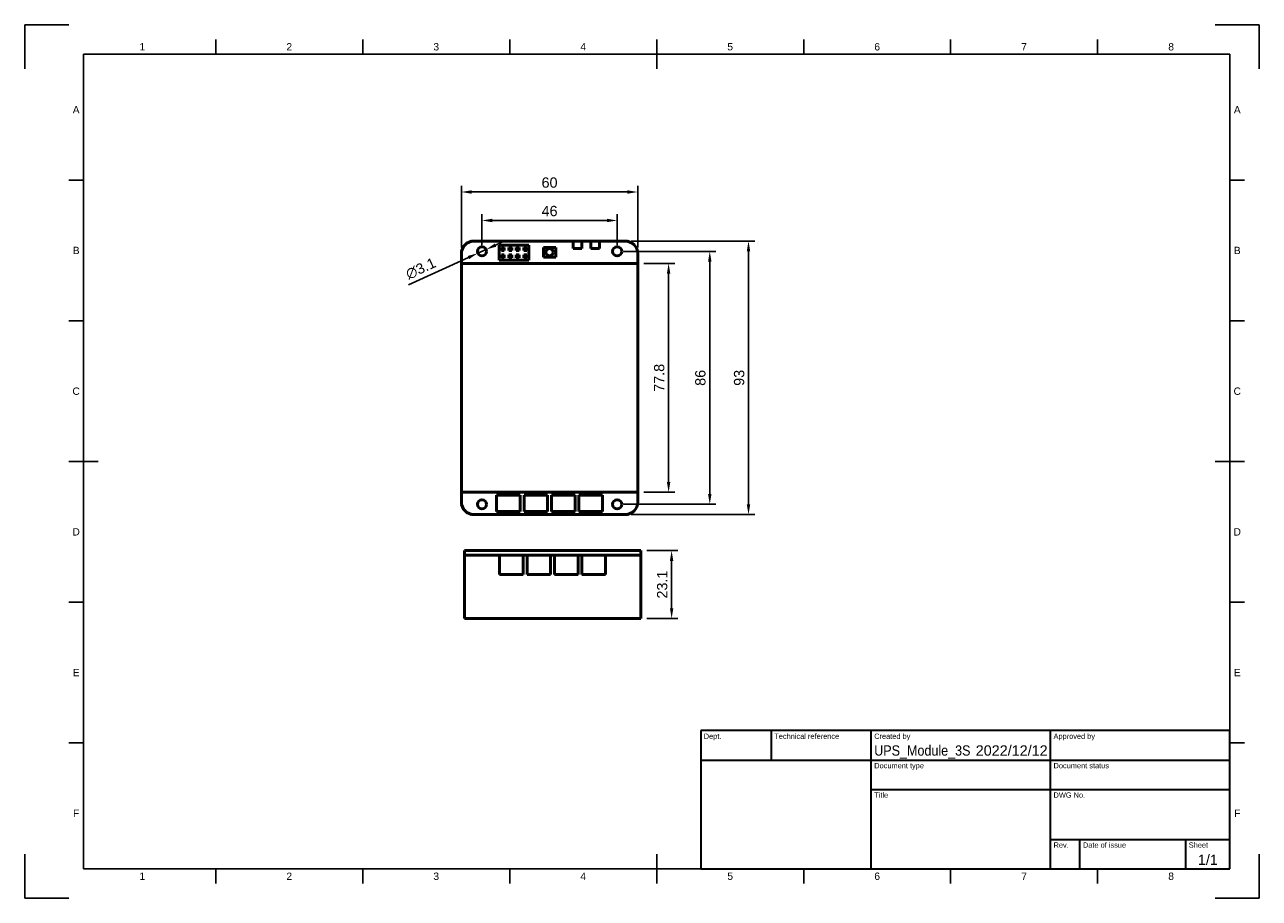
# Model space of a CAD drawing. Header units: millimetres. Extents: x 0 to 420, y 0 to 297.
import ezdxf
from ezdxf.enums import TextEntityAlignment as Align

# ---------------------------------------------------------------- set-up
doc = ezdxf.new("R2010")
doc.units = ezdxf.units.MM
doc.header["$LTSCALE"] = 0.75
for name, color, linetype, lineweight in [('BORDER', 7, 'Continuous', 25), ('FD_Dimensions', 7, 'Continuous', 25), ('TITLEBLOCK', 7, 'Continuous', 35), ('Visible', 7, 'Continuous', 50)]:
    doc.layers.add(name, color=color, linetype=linetype, lineweight=lineweight)
doc.styles.add('FusionTitle', font='arial.ttf')
doc.styles.get("Standard").update_dxf_attribs({"font": 'arial.ttf'})
doc.dimstyles.new('Dim-ISO-25', dxfattribs={"dimtxt": 3.5, "dimasz": 3.5, "dimexe": 2.1, "dimexo": 2.1, "dimgap": 1.4, "dimtad": 1, "dimzin": 12, "dimdsep": 46, "dimtxsty": 'Standard', "dimcen": 0, "dimazin": 3, "dimtp": 0.1, "dimtm": 0.1, "dimtfac": 0.714286, "dimtmove": 0, "dimatfit": 3, "dimfxl": 1, "dimtzin": 12, "dimarcsym": 0})

# ---------------------------------------------------------------- blocks, each defined once
blk = doc.blocks.new('ISO_A3_SHEET')
at = {"layer": 'BORDER'}
for p, q in [((65, 292), (65, 287)), ((115, 292), (115, 287)), ((165, 292), (165, 287)), ((215, 292), (215, 282)), ((265, 292), (265, 287)), ((315, 292), (315, 287)), ((365, 292), (365, 287)), ((410, 287), (20, 287)), ((20, 287), (20, 10)), ((410, 287), (410, 10)), ((15, 244.16666), (20, 244.16666)), ((415, 244.16666), (410, 244.16666)), ((15, 196.33333), (20, 196.33333)), ((415, 196.33333), (410, 196.33333)), ((15, 148.5), (25, 148.5)), ((415, 148.5), (405, 148.5)), ((15, 100.66667), (20, 100.66667)), ((415, 100.66667), (410, 100.66667)), ((15, 52.83334), (20, 52.83334)), ((415, 52.83334), (410, 52.83334)), ((215, 5), (215, 15)), ((20, 10), (410, 10)), ((65, 5), (65, 10)), ((115, 5), (115, 10)), ((165, 5), (165, 10)), ((265, 5), (265, 10)), ((315, 5), (315, 10)), ((365, 5), (365, 10))]:
    blk.add_line(p, q, dxfattribs=at)
at = {"layer": 'Defpoints'}
for p, q in [((15, 297), (0, 297)), ((0, 297), (0, 282)), ((420, 297), (405, 297)), ((420, 282), (420, 297)), ((0, 15), (0, 0)), ((420, 0), (420, 15)), ((0, 0), (15, 0)), ((405, 0), (420, 0))]:
    blk.add_line(p, q, dxfattribs=at)
at = {"layer": 'BORDER', "style": 'FusionTitle'}
for s, p in [('1', (40, 289.5)), ('2', (90, 289.5)), ('3', (140, 289.5)), ('4', (190, 289.5)), ('5', (240, 289.5)), ('6', (290, 289.5)), ('7', (340, 289.5)), ('8', (390, 289.5)), ('A', (17.5, 268.08333)), ('A', (412.5, 268.08333)), ('B', (17.5, 220.25)), ('B', (412.5, 220.25)), ('C', (17.5, 172.41667)), ('C', (412.5, 172.41667)), ('D', (17.5, 124.58334)), ('D', (412.5, 124.58334)), ('E', (17.5, 76.75001)), ('E', (412.5, 76.75001)), ('F', (17.5, 28.91668)), ('F', (412.5, 28.91668)), ('1', (40, 7.5)), ('2', (90, 7.5)), ('3', (140, 7.5)), ('4', (190, 7.5)), ('5', (240, 7.5)), ('6', (290, 7.5)), ('7', (340, 7.5)), ('8', (390, 7.5))]:
    blk.add_text(s, height=2.5, dxfattribs=at).set_placement(p, align=Align.MIDDLE)
blk = doc.blocks.new('ISO_TITLEBLOCK')
at = {"layer": 'TITLEBLOCK'}
for p, q in [((0, 47), (-180, 47)), ((-180, 47), (-180, 0)), ((-156, 37), (-156, 47)), ((-122, 0), (-122, 47)), ((-61, 0), (-61, 47)), ((0, 0), (0, 47)), ((-180, 37), (0, 37)), ((-122, 27), (0, 27)), ((-61, 10), (0, 10)), ((-51, 0), (-51, 10)), ((-15, 0), (-15, 10)), ((-180, 0), (0, 0))]:
    blk.add_line(p, q, dxfattribs=at)
at = {"layer": 'TITLEBLOCK', "style": 'FusionTitle'}
for s, p in [('Dept.', (-179, 46)), ('Technical reference', (-155, 46)), ('Created by', (-121, 46)), ('Approved by', (-60, 46)), ('Document type', (-121, 36)), ('Document status', (-60, 36)), ('Title', (-121, 26)), ('DWG No.', (-60, 26)), ('Rev.', (-60, 9)), ('Date of issue', (-50, 9)), ('Sheet', (-14, 9))]:
    blk.add_text(s, height=1.8, dxfattribs=at).set_placement(p, align=Align.TOP_LEFT)
for tag, height, p in [('DEPT', 3.5, (-179, 42)), ('TECHNICAL_REFERENCE', 3.5, (-155, 42)), ('CREATED_BY', 3.5, (-121, 42)), ('APPROVED_BY', 3.5, (-60, 42)), ('DOCUMENT_TYPE', 3.5, (-121, 32)), ('DOCUMENT_STATUS', 3.5, (-60, 32)), ('TITLE_1', 5, (-121, 21.5)), ('TITLE_2', 5, (-121, 14)), ('TITLE_3', 5, (-121, 6.5)), ('DATE_OF_ISSUE', 3.5, (-50, 5))]:
    blk.add_attdef(tag, text='', height=height, dxfattribs=at).set_placement(p, align=Align.TOP_LEFT)
for tag, p in [('CREATED_DATE', (-62, 42)), ('APPROVED_DATE', (-0.99, 42))]:
    blk.add_attdef(tag, text='', height=3.5, dxfattribs=at).set_placement(p, align=Align.TOP_RIGHT)
for tag, height, p in [('DRAWING_NUMBER', 5, (-30.5, 19.75)), ('REV', 3.5, (-56, 4.85)), ('SHEET', 3.5, (-7.5, 4.85))]:
    blk.add_attdef(tag, text='', height=height, dxfattribs=at).set_placement(p, align=Align.TOP_CENTER)
blk = doc.blocks.new('*D12')
at = {"layer": 'Defpoints', "color": 0, "transparency": 16777216}
for p in [(208.553715, 240.124945), (148.553715, 219.124945), (208.553715, 219.124945)]:
    blk.add_point(p, dxfattribs=at)
at = {"layer": 'FD_Dimensions', "color": 0, "lineweight": -2, "transparency": 16777216}
for p, q in [((148.553715, 221.224945), (148.553715, 242.224945)), ((152.053715, 240.124945), (205.053715, 240.124945)), ((208.553715, 221.224945), (208.553715, 242.224945))]:
    blk.add_line(p, q, dxfattribs=at)
at = {"layer": 'FD_Dimensions', "color": 0, "transparency": 16777216}
for points in [[(152.053715, 240.708278), (152.053715, 239.541612), (148.553715, 240.124945)], [(205.053715, 240.708278), (205.053715, 239.541612), (208.553715, 240.124945)]]:
    blk.add_solid(points, dxfattribs=at)
at = {"layer": 'FD_Dimensions', "color": 0, "transparency": 16777216, "insert": (178.553715, 243.311951), "char_height": 3.5, "attachment_point": 5}
blk.add_mtext('60', dxfattribs=at)
blk = doc.blocks.new('*D13')
at = {"layer": 'Defpoints', "color": 0, "transparency": 16777216}
for p in [(201.553715, 230.444945), (155.553715, 219.944945), (201.553715, 219.944945)]:
    blk.add_point(p, dxfattribs=at)
at = {"layer": 'FD_Dimensions', "color": 0, "lineweight": -2, "transparency": 16777216}
for p, q in [((155.553715, 222.044945), (155.553715, 232.544945)), ((201.553715, 222.044945), (201.553715, 232.544945)), ((159.053715, 230.444945), (198.053715, 230.444945))]:
    blk.add_line(p, q, dxfattribs=at)
at = {"layer": 'FD_Dimensions', "color": 0, "transparency": 16777216}
for points in [[(159.053715, 231.028278), (159.053715, 229.861612), (155.553715, 230.444945)], [(198.053715, 231.028278), (198.053715, 229.861612), (201.553715, 230.444945)]]:
    blk.add_solid(points, dxfattribs=at)
at = {"layer": 'FD_Dimensions', "color": 0, "transparency": 16777216, "insert": (178.553715, 233.631951), "char_height": 3.5, "attachment_point": 5}
blk.add_mtext('46', dxfattribs=at)
blk = doc.blocks.new('*D14')
at = {"layer": 'Defpoints', "color": 0, "transparency": 16777216}
for p in [(204.233715, 223.444945), (204.233715, 130.444945), (246.233715, 130.444945)]:
    blk.add_point(p, dxfattribs=at)
at = {"layer": 'FD_Dimensions', "color": 0, "lineweight": -2, "transparency": 16777216}
for p, q in [((206.333715, 223.444945), (248.333715, 223.444945)), ((246.233715, 219.944945), (246.233715, 133.944945)), ((206.333715, 130.444945), (248.333715, 130.444945))]:
    blk.add_line(p, q, dxfattribs=at)
at = {"layer": 'FD_Dimensions', "color": 0, "transparency": 16777216}
for points in [[(245.650382, 219.944945), (246.817049, 219.944945), (246.233715, 223.444945)], [(245.650382, 133.944945), (246.817049, 133.944945), (246.233715, 130.444945)]]:
    blk.add_solid(points, dxfattribs=at)
at = {"layer": 'FD_Dimensions', "color": 0, "transparency": 16777216, "insert": (243.045516, 176.944945), "char_height": 3.5, "attachment_point": 5, "rotation": 90}
blk.add_mtext('93', dxfattribs=at)
blk = doc.blocks.new('*D15')
at = {"layer": 'Defpoints', "color": 0, "transparency": 16777216}
for p in [(201.553715, 219.944945), (201.553715, 133.944945), (233.053715, 133.944945)]:
    blk.add_point(p, dxfattribs=at)
at = {"layer": 'FD_Dimensions', "color": 0, "lineweight": -2, "transparency": 16777216}
for p, q in [((203.653715, 219.944945), (235.153715, 219.944945)), ((233.053715, 216.444945), (233.053715, 137.444945)), ((203.653715, 133.944945), (235.153715, 133.944945))]:
    blk.add_line(p, q, dxfattribs=at)
at = {"layer": 'FD_Dimensions', "color": 0, "transparency": 16777216}
for points in [[(232.470382, 216.444945), (233.637049, 216.444945), (233.053715, 219.944945)], [(232.470382, 137.444945), (233.637049, 137.444945), (233.053715, 133.944945)]]:
    blk.add_solid(points, dxfattribs=at)
at = {"layer": 'FD_Dimensions', "color": 0, "transparency": 16777216, "insert": (229.86671, 176.944945), "char_height": 3.5, "attachment_point": 5, "rotation": 90}
blk.add_mtext('86', dxfattribs=at)
blk = doc.blocks.new('*D16')
at = {"layer": 'Defpoints', "color": 0, "transparency": 16777216}
for p in [(208.553715, 215.844945), (208.553715, 138.044945), (219.053715, 138.044945)]:
    blk.add_point(p, dxfattribs=at)
at = {"layer": 'FD_Dimensions', "color": 0, "lineweight": -2, "transparency": 16777216}
for p, q in [((210.653715, 215.844945), (221.153715, 215.844945)), ((219.053715, 212.344945), (219.053715, 141.544945)), ((210.653715, 138.044945), (221.153715, 138.044945))]:
    blk.add_line(p, q, dxfattribs=at)
at = {"layer": 'FD_Dimensions', "color": 0, "transparency": 16777216}
for points in [[(218.470382, 212.344945), (219.637049, 212.344945), (219.053715, 215.844945)], [(218.470382, 141.544945), (219.637049, 141.544945), (219.053715, 138.044945)]]:
    blk.add_solid(points, dxfattribs=at)
at = {"layer": 'FD_Dimensions', "color": 0, "transparency": 16777216, "insert": (215.86671, 176.944945), "char_height": 3.5, "attachment_point": 5, "rotation": 90}
blk.add_mtext('77.8', dxfattribs=at)
blk = doc.blocks.new('*D17')
at = {"layer": 'Defpoints', "color": 0, "transparency": 16777216}
for p in [(154.143312, 219.30209), (156.964119, 220.5878)]:
    blk.add_point(p, dxfattribs=at)
at = {"layer": 'FD_Dimensions', "color": 0, "lineweight": -2, "transparency": 16777216}
for p, q in [((160.1489, 222.039408), (163.333682, 223.491015)), ((156.964119, 220.5878), (154.143312, 219.30209)), ((130.52134, 208.535313), (150.95853, 217.850483))]:
    blk.add_line(p, q, dxfattribs=at)
at = {"layer": 'FD_Dimensions', "color": 0, "transparency": 16777216}
for points in [[(150.716595, 218.38128), (151.200465, 217.319686), (154.143312, 219.30209)], [(159.906966, 222.570205), (160.390835, 221.508611), (156.964119, 220.5878)]]:
    blk.add_solid(points, dxfattribs=at)
at = {"layer": 'FD_Dimensions', "color": 0, "transparency": 16777216, "insert": (134.757081, 214.07596), "char_height": 3.5, "attachment_point": 5, "rotation": 24.50325139}
blk.add_mtext('∅3.1', dxfattribs=at)
blk = doc.blocks.new('*D18')
at = {"layer": 'Defpoints', "color": 0, "transparency": 16777216}
for p in [(209.575759, 118.212918), (209.575759, 95.112918), (220.075759, 95.112918)]:
    blk.add_point(p, dxfattribs=at)
at = {"layer": 'FD_Dimensions', "color": 0, "lineweight": -2, "transparency": 16777216}
for p, q in [((211.675759, 118.212918), (222.175759, 118.212918)), ((220.075759, 114.712918), (220.075759, 98.612918)), ((211.675759, 95.112918), (222.175759, 95.112918))]:
    blk.add_line(p, q, dxfattribs=at)
at = {"layer": 'FD_Dimensions', "color": 0, "transparency": 16777216}
for points in [[(219.492426, 114.712918), (220.659092, 114.712918), (220.075759, 118.212918)], [(219.492426, 98.612918), (220.659092, 98.612918), (220.075759, 95.112918)]]:
    blk.add_solid(points, dxfattribs=at)
at = {"layer": 'FD_Dimensions', "color": 0, "transparency": 16777216, "insert": (216.88756, 106.662918), "char_height": 3.5, "attachment_point": 5, "rotation": 90}
blk.add_mtext('23.1', dxfattribs=at)

msp = doc.modelspace()

# ---------------------------------------------------------------- linework, layer by layer
at = {"layer": 'Visible', "extrusion": (0, 0, -1)}
for p, q in [((186.553715, 223.444945), (152.873715, 223.444945)), ((189.553715, 223.444945), (186.553715, 223.444945)), ((186.553715, 223.444945), (186.553715, 220.944946)), ((189.553715, 220.944946), (189.553715, 223.444945)), ((192.553715, 223.444945), (189.553715, 223.444945)), ((195.553715, 223.444945), (192.553715, 223.444945)), ((192.553715, 223.444945), (192.553715, 220.944946)), ((204.233715, 223.444945), (195.553715, 223.444945)), ((195.553715, 220.944946), (195.553715, 223.444945)), ((148.553715, 219.124945), (148.553715, 215.844945)), ((161.393715, 222.024946), (161.393715, 216.944946)), ((171.553715, 222.024946), (161.393715, 222.024946)), ((162.163715, 221.254946), (162.163715, 220.254946)), ((163.163715, 221.254946), (162.163715, 221.254946)), ((162.163715, 220.254946), (163.163715, 220.254946)), ((163.163715, 218.714946), (162.163715, 218.714946)), ((162.163715, 218.714946), (162.163715, 217.714946)), ((163.163715, 220.254946), (163.163715, 221.254946)), ((163.163715, 217.714946), (163.163715, 218.714946)), ((164.703715, 221.254946), (164.703715, 220.254946)), ((165.703715, 221.254946), (164.703715, 221.254946)), ((164.703715, 220.254946), (165.703715, 220.254946)), ((165.703715, 218.714946), (164.703715, 218.714946)), ((164.703715, 218.714946), (164.703715, 217.714946)), ((165.703715, 220.254946), (165.703715, 221.254946)), ((165.703715, 217.714946), (165.703715, 218.714946)), ((167.243715, 221.254946), (167.243715, 220.254946)), ((168.243715, 221.254946), (167.243715, 221.254946)), ((167.243715, 220.254946), (168.243715, 220.254946)), ((168.243715, 218.714946), (167.243715, 218.714946)), ((167.243715, 218.714946), (167.243715, 217.714946)), ((168.243715, 220.254946), (168.243715, 221.254946)), ((168.243715, 217.714946), (168.243715, 218.714946)), ((169.783715, 221.254946), (169.783715, 220.254946)), ((170.783715, 221.254946), (169.783715, 221.254946)), ((169.783715, 220.254946), (170.783715, 220.254946)), ((170.783715, 218.714946), (169.783715, 218.714946)), ((169.783715, 218.714946), (169.783715, 217.714946)), ((170.783715, 220.254946), (170.783715, 221.254946)), ((170.783715, 217.714946), (170.783715, 218.714946)), ((171.553715, 216.944946), (171.553715, 222.024946)), ((180.653715, 221.294945), (176.453715, 221.294945)), ((176.453715, 221.294945), (176.453715, 217.994945)), ((180.653715, 217.994945), (180.653715, 221.294945)), ((186.553715, 220.944946), (189.553715, 220.944946)), ((192.553715, 220.944946), (195.553715, 220.944946)), ((208.553715, 219.124945), (208.553715, 215.844945)), ((208.553715, 215.844945), (148.553715, 215.844945)), ((148.553715, 215.844945), (148.553715, 138.044945)), ((161.393715, 216.944946), (171.553715, 216.944946)), ((162.163715, 217.714946), (163.163715, 217.714946)), ((164.703715, 217.714946), (165.703715, 217.714946)), ((167.243715, 217.714946), (168.243715, 217.714946)), ((169.783715, 217.714946), (170.783715, 217.714946)), ((176.453715, 217.994945), (180.653715, 217.994945)), ((208.553715, 138.044945), (208.553715, 215.844945)), ((148.553715, 138.044945), (208.553715, 138.044945)), ((148.553715, 138.044945), (148.553715, 134.764945)), ((160.553715, 137.044945), (160.553715, 131.444945)), ((168.553715, 137.044945), (160.553715, 137.044945)), ((168.553715, 131.444945), (168.553715, 137.044945)), ((169.887049, 137.044945), (169.887049, 131.444945)), ((177.887049, 137.044945), (169.887049, 137.044945)), ((177.887049, 131.444945), (177.887049, 137.044945)), ((179.220382, 137.044945), (179.220382, 131.444945)), ((187.220382, 137.044945), (179.220382, 137.044945)), ((187.220382, 131.444945), (187.220382, 137.044945)), ((188.553715, 137.044945), (188.553715, 131.444945)), ((196.553715, 137.044945), (188.553715, 137.044945)), ((196.553715, 131.444945), (196.553715, 137.044945)), ((208.553715, 138.044945), (208.553715, 134.764945)), ((152.873715, 130.444945), (204.233715, 130.444945)), ((160.553715, 131.444945), (168.553715, 131.444945)), ((169.887049, 131.444945), (177.887049, 131.444945)), ((179.220382, 131.444945), (187.220382, 131.444945)), ((188.553715, 131.444945), (196.553715, 131.444945))]:
    msp.add_line(p, q, dxfattribs=at)
at = {"layer": 'Visible', "extrusion": (0, 1, 0)}
for p, q in [((153.895759, 118.212918), (149.575759, 118.212918)), ((149.575759, 116.612918), (149.575759, 118.212918)), ((153.895759, 118.212918), (205.255759, 118.212918)), ((209.575759, 118.212918), (205.255759, 118.212918)), ((209.575759, 116.612918), (209.575759, 118.212918)), ((149.575759, 116.612918), (149.575759, 95.112918)), ((153.895759, 116.612918), (149.575759, 116.612918)), ((205.255759, 116.612918), (153.895759, 116.612918)), ((161.575759, 116.612918), (161.575759, 110.112918)), ((169.575759, 116.612918), (169.575759, 110.112918)), ((170.909092, 116.612918), (170.909092, 110.112918)), ((178.909092, 116.612918), (178.909092, 110.112918)), ((180.242426, 116.612918), (180.242426, 110.112918)), ((188.242426, 116.612918), (188.242426, 110.112918)), ((189.575759, 116.612918), (189.575759, 110.112918)), ((197.575759, 116.612918), (197.575759, 110.112918)), ((209.575759, 116.612918), (205.255759, 116.612918)), ((209.575759, 116.612918), (209.575759, 95.112918)), ((169.575759, 110.112918), (161.575759, 110.112918)), ((178.909092, 110.112918), (170.909092, 110.112918)), ((188.242426, 110.112918), (180.242426, 110.112918)), ((197.575759, 110.112918), (189.575759, 110.112918)), ((209.575759, 95.112918), (149.575759, 95.112918))]:
    msp.add_line(p, q, dxfattribs=at)
at = {"layer": 'Visible'}
for centre, radius in [((155.553715, 219.944945), 1.55), ((178.553715, 219.644945), 1.25), ((201.553715, 219.944945), 1.55), ((155.553715, 133.944945), 1.55), ((201.553715, 133.944945), 1.55)]:
    msp.add_circle(centre, radius, dxfattribs=at)
at = {"layer": 'Visible', "extrusion": (0, 0, -1)}
for centre, start, end in [((-152.873715, 219.124945), 0, 90), ((-204.233715, 219.124945), 90, 180), ((-152.873715, 134.764945), 270, 0), ((-204.233715, 134.764945), 180, 270)]:
    msp.add_arc(centre, 4.32, start, end, dxfattribs=at)

# ---------------------------------------------------------------- block references
at = {"layer": 'BORDER'}
msp.add_blockref('ISO_A3_SHEET', (0, 0), dxfattribs=at)
at = {"layer": 'TITLEBLOCK'}
ref = msp.add_blockref('ISO_TITLEBLOCK', (410, 10), dxfattribs=at)
ref.add_attrib('CREATED_DATE', '2022/12/12', dxfattribs={"height": 3.5, "style": 'FusionTitle'}).set_placement((348, 52), align=Align.TOP_RIGHT)
ref.add_attrib('SHEET', '1/1', dxfattribs={"height": 3.5, "style": 'FusionTitle'}).set_placement((402.5, 14.85), align=Align.TOP_CENTER)
ref.add_attrib('CREATED_BY', 'UPS_Module_3S', dxfattribs={"height": 3.5, "style": 'FusionTitle', "width": 0.873015}).set_placement((289, 52), align=Align.TOP_LEFT)

# ---------------------------------------------------------------- dimensions: what is measured, and where the dimension line sits
at = {"layer": 'FD_Dimensions'}
for base, p1, p2, picture, middle in [((208.553715, 240.124945), (148.553715, 219.124945), (208.553715, 219.124945), '*D12', (178.553715, 243.311951)), ((201.553715, 230.444945), (155.553715, 219.944945), (201.553715, 219.944945), '*D13', (178.553715, 233.631951))]:
    dim = msp.add_linear_dim(base=base, p1=p1, p2=p2, dimstyle='Dim-ISO-25', override={"dimlfac": 1, "dimclrd": 0, "dimclre": 0}, dxfattribs=at)
    dim.commit()
    dim.dimension.update_dxf_attribs({"geometry": picture, "text_midpoint": middle})
dim = msp.add_diameter_dim_2p(p1=(156.964119, 220.5878), p2=(154.143312, 219.30209), dimstyle='Dim-ISO-25', override={"dimlfac": 1}, dxfattribs=at)
dim.commit()
dim.dimension.update_dxf_attribs({"geometry": '*D17', "text_midpoint": (136.119474, 211.086914), "dimtype": 163})
for base, p1, p2, picture, middle in [((246.233715, 130.444945), (204.233715, 223.444945), (204.233715, 130.444945), '*D14', (243.045516, 176.944945)), ((233.053715, 133.944945), (201.553715, 219.944945), (201.553715, 133.944945), '*D15', (229.86671, 176.944945)), ((219.053715, 138.044945), (208.553715, 215.844945), (208.553715, 138.044945), '*D16', (215.86671, 176.944945)), ((220.075759, 95.112918), (209.575759, 118.212918), (209.575759, 95.112918), '*D18', (216.88756, 106.662918))]:
    dim = msp.add_linear_dim(base=base, p1=p1, p2=p2, angle=90, dimstyle='Dim-ISO-25', override={"dimlfac": 1, "dimclrd": 0, "dimclre": 0}, dxfattribs=at)
    dim.commit()
    dim.dimension.update_dxf_attribs({"geometry": picture, "text_midpoint": middle})

doc.saveas('drawing.dxf')
